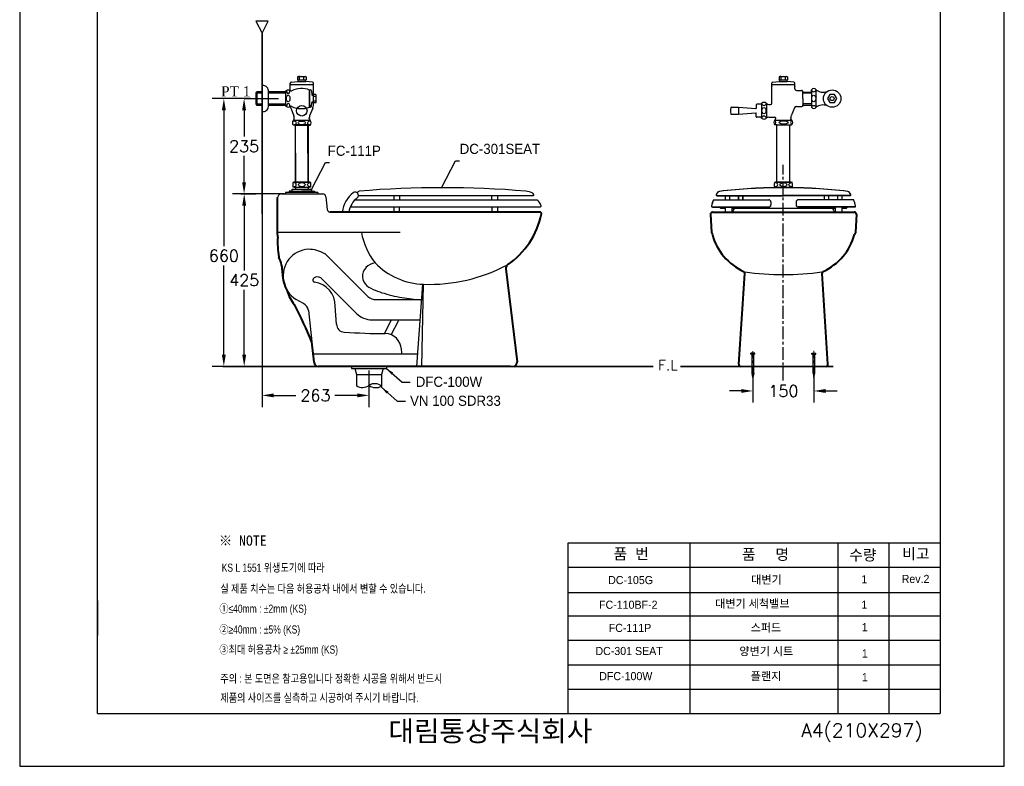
# Model space of a CAD drawing. Extents: x 69273 to 71698, y 58245 to 61676.
# Tile 1 of 4: x 69273 to 71698, y 58245 to 60085. Entities that reach past the tile are written whole.
import ezdxf

# ---------------------------------------------------------------- set-up
doc = ezdxf.new("R2010")
doc.units = 0
doc.header["$MEASUREMENT"] = 0
doc.linetypes.add('CENTER', pattern=[50.8, 31.75, -6.35, 6.35, -6.35])
doc.linetypes.add('HIDDEN', pattern=[9.525, 6.35, -3.175])
doc.layers.get('0').update_dxf_attribs({"linetype": 'CONTINUOUS'})
doc.layers.get('Defpoints').update_dxf_attribs({"linetype": 'CONTINUOUS'})
for name, color, linetype in [('001', 7, 'CONTINUOUS'), ('002', 7, 'CONTINUOUS'), ('2', 2, 'CONTINUOUS'), ('ASHADE', 7, 'CONTINUOUS'), ('D', 2, 'CONTINUOUS'), ('DEFAULT', 7, 'CONTINUOUS'), ('Dim', 4, 'CONTINUOUS'), ('HIDDEN', 3, 'HIDDEN'), ('LINE', 7, 'CONTINUOUS'), ('MAIN', 7, 'CONTINUOUS'), ('YA', 7, 'CONTINUOUS')]:
    doc.layers.add(name, color=color, linetype=linetype)
for name, color, linetype, lineweight in [('AM_6', 2, 'CONTINUOUS', 30), ('CEN', 1, 'CENTER', 5), ('DWG', 7, 'CONTINUOUS', 25), ('OUTLINE', 11, 'CONTINUOUS', 40), ('Y', 202, 'CONTINUOUS', 35)]:
    doc.layers.add(name, color=color, linetype=linetype, lineweight=lineweight)
doc.styles.add('h', font='txt', dxfattribs={"height": 30})
doc.styles.add('MtXpl_', font='txt')
doc.styles.get("Standard").update_dxf_attribs({"font": 'txt.shx', "bigfont": 'ghs.shx'})
doc.styles.add('STYLE2', font='dutch.ttf', dxfattribs={"height": 25})
doc.styles.add('굴림', font='txt', dxfattribs={"height": 3.2})
doc.styles.add('스타일1', font='txt.shx', dxfattribs={"bigfont": 'ghs.shx'})
doc.dimstyles.new('SERIM', dxfattribs={"dimscale": 10, "dimtxt": 3, "dimasz": 2, "dimexe": 1, "dimexo": 1.5, "dimgap": 1, "dimtad": 1, "dimtoh": 1, "dimdec": 0, "dimdsep": 46, "dimtxsty": 'h', "dimcen": -0.3, "dimclrt": 2, "dimadec": 0, "dimazin": 0, "dimtfac": 1, "dimtdec": 0, "dimtmove": 1, "dimatfit": 3, "dimfxl": 0, "dimtolj": 1, "dimtzin": 0, "dimarcsym": 0})
doc.dimstyles.get("Standard").update_dxf_attribs({"dimtxt": 0.18, "dimasz": 0.18, "dimexe": 0.18, "dimexo": 0.0625, "dimgap": 0.09, "dimtad": 0, "dimtih": 1, "dimtoh": 1, "dimdec": 4, "dimzin": 0, "dimdsep": 46, "dimtxsty": 'Standard', "dimcen": 0.09, "dimadec": 0, "dimazin": 0, "dimtfac": 1, "dimtdec": 4, "dimtofl": 0, "dimtmove": 0, "dimatfit": 0, "dimfxl": 0, "dimtolj": 1, "dimtzin": 0, "dimarcsym": 0})

# ---------------------------------------------------------------- blocks, each defined once
blk = doc.blocks.new('*D4')
at = {"layer": 'Defpoints', "color": 0}
for p in [(69851.2, 59890.7), (69825.4, 59655.9), (69935.2, 59655.9)]:
    blk.add_point(p, dxfattribs=at)
at = {"layer": 'Dim', "color": 0, "lineweight": -2}
for p, q in [((69841.2, 59890.7), (69796.6, 59890.7)), ((69825.4, 59861.9), (69825.4, 59797.3)), ((69825.4, 59684.7), (69825.4, 59749.3)), ((69925.2, 59655.9), (69796.6, 59655.9))]:
    blk.add_line(p, q, dxfattribs=at)
at = {"layer": 'Dim', "color": 0}
for points in [[(69820.6, 59861.9), (69830.2, 59861.9), (69825.4, 59890.7)], [(69820.6, 59684.7), (69830.2, 59684.7), (69825.4, 59655.9)]]:
    blk.add_solid(points, dxfattribs=at)
at = {"layer": 'Dim', "color": 0, "insert": (69825.4, 59773.3), "char_height": 28.8, "attachment_point": 5}
blk.add_mtext('\\A1;235', dxfattribs=at)
blk = doc.blocks.new('*D5')
at = {"layer": 'Defpoints', "color": 0}
for p in [(69807.4, 59890.7), (69775.6, 59230.9), (69807.4, 59230.9)]:
    blk.add_point(p, dxfattribs=at)
at = {"layer": 'Dim', "color": 0, "lineweight": -2}
for p, q in [((69797.4, 59890.7), (69746.8, 59890.7)), ((69775.6, 59861.9), (69775.6, 59527.3)), ((69775.6, 59259.7), (69775.6, 59479.3)), ((69797.4, 59230.9), (69746.8, 59230.9))]:
    blk.add_line(p, q, dxfattribs=at)
at = {"layer": 'Dim', "color": 0}
for points in [[(69770.8, 59861.9), (69780.4, 59861.9), (69775.6, 59890.7)], [(69770.8, 59259.7), (69780.4, 59259.7), (69775.6, 59230.9)]]:
    blk.add_solid(points, dxfattribs=at)
at = {"layer": 'Dim', "color": 0, "insert": (69775.6, 59503.3), "char_height": 28.8, "attachment_point": 5}
blk.add_mtext('\\A1;660', dxfattribs=at)
blk = doc.blocks.new('*D6')
at = {"layer": 'Defpoints', "color": 0}
for p in [(71079, 59230.9), (71229, 59230.9), (71229, 59170.2)]:
    blk.add_point(p, dxfattribs=at)
at = {"layer": 'Dim', "color": 0, "lineweight": -2}
for p, q in [((71079, 59220.9), (71079, 59141.4)), ((71229, 59220.9), (71229, 59141.4)), ((71050.2, 59170.2), (71021.4, 59170.2)), ((71257.8, 59170.2), (71286.6, 59170.2))]:
    blk.add_line(p, q, dxfattribs=at)
at = {"layer": 'Dim', "color": 0}
for points in [[(71050.2, 59175), (71050.2, 59165.4), (71079, 59170.2)], [(71257.8, 59175), (71257.8, 59165.4), (71229, 59170.2)]]:
    blk.add_solid(points, dxfattribs=at)
at = {"layer": 'Dim', "color": 0, "insert": (71154, 59170.2), "char_height": 28.8, "attachment_point": 5}
blk.add_mtext('\\A1;150', dxfattribs=at)
blk = doc.blocks.new('*D8')
at = {"layer": 'Defpoints', "color": 0}
for p in [(69807.4, 59655.9), (69807.4, 59230.9), (69825.7, 59230.9)]:
    blk.add_point(p, dxfattribs=at)
at = {"layer": 'Dim', "color": 0, "lineweight": -2}
for p, q in [((69817.4, 59655.9), (69854.5, 59655.9)), ((69825.7, 59627.1), (69825.7, 59467.4)), ((69825.7, 59259.7), (69825.7, 59419.4)), ((69817.4, 59230.9), (69854.5, 59230.9))]:
    blk.add_line(p, q, dxfattribs=at)
at = {"layer": 'Dim', "color": 0}
for points in [[(69820.9, 59627.1), (69830.5, 59627.1), (69825.7, 59655.9)], [(69820.9, 59259.7), (69830.5, 59259.7), (69825.7, 59230.9)]]:
    blk.add_solid(points, dxfattribs=at)
at = {"layer": 'Dim', "color": 0, "insert": (69825.7, 59443.4), "char_height": 28.8, "attachment_point": 5}
blk.add_mtext('\\A1;425', dxfattribs=at)
blk = doc.blocks.new('*D11')
at = {"layer": 'Defpoints', "color": 0}
for p in [(69869.6, 59230.9), (70133, 59230.9), (70133, 59159.3)]:
    blk.add_point(p, dxfattribs=at)
at = {"layer": 'Dim', "color": 0, "lineweight": -2}
for p, q in [((69869.6, 59220.9), (69869.6, 59130.5)), ((70133, 59220.9), (70133, 59130.5)), ((69898.4, 59159.3), (69953.3, 59159.3)), ((70104.2, 59159.3), (70049.3, 59159.3))]:
    blk.add_line(p, q, dxfattribs=at)
at = {"layer": 'Dim', "color": 0}
for points in [[(69898.4, 59164.1), (69898.4, 59154.5), (69869.6, 59159.3)], [(70104.2, 59164.1), (70104.2, 59154.5), (70133, 59159.3)]]:
    blk.add_solid(points, dxfattribs=at)
at = {"layer": 'Dim', "color": 0, "insert": (70001.3, 59159.3), "char_height": 28.8, "attachment_point": 5}
blk.add_mtext('\\A1;263', dxfattribs=at)

msp = doc.modelspace()

# ---------------------------------------------------------------- linework, layer by layer
at = {"lineweight": 30}
for p, q in [((69941.4, 59925.2), (69939.1, 59925.2)), ((69939.1, 59925.2), (69996.1, 59925.2)), ((69951.7, 59825.1), (69951.7, 59827.1)), ((69951.7, 59827.1), (69983.3, 59827.1)), ((69983.3, 59827.1), (69983.3, 59825.1))]:
    msp.add_line(p, q, dxfattribs=at)
at = {"color": 0, "lineweight": 30}
for p, q in [((71186.2, 59910.2), (71199.6, 59910.2)), ((71201.6, 59890.7), (71201.6, 59908.2)), ((71201.6, 59890.7), (71201.6, 59873.2)), ((71186.6, 59871.2), (71199.6, 59871.2))]:
    msp.add_line(p, q, dxfattribs=at)
at = {"color": 0, "linetype": 'ByBlock', "lineweight": 30}
for p, q in [((69983.3, 59827.1), (69983.3, 59685.1)), ((69951.7, 59685.1), (69951.7, 59755.8)), ((69952.4, 59755.8), (69952.4, 59685.1)), ((69982.6, 59755.8), (69982.6, 59685.1)), ((69927.4, 59659.1), (69927.4, 59655.9)), ((70007.4, 59659.1), (70007.4, 59655.9))]:
    msp.add_line(p, q, dxfattribs=at)
at = {"linetype": 'ByBlock', "lineweight": 30}
for p, q in [((69951.7, 59685.1), (69983.3, 59685.1)), ((71137.8, 59685.1), (71169.4, 59685.1))]:
    msp.add_line(p, q, dxfattribs=at)
at = {"lineweight": 30}
msp.add_circle((69967.6, 59860.7), 13, dxfattribs=at)
at = {"color": 0, "lineweight": 30}
for centre, start, end in [((71199.6, 59908.2), 0, 90), ((71199.6, 59873.2), 270, 0)]:
    msp.add_arc(centre, 2, start, end, dxfattribs=at)
at = {"color": 0, "linetype": 'HIDDEN', "lineweight": 30}
msp.add_arc((71187.3, 59860.8), 10.5, 93.7012, 98.3168, dxfattribs=at)
at = {"color": 0, "lineweight": 30}
for p in [(71199.6, 59910.2), (71201.6, 59907), (71201.6, 59874.5), (71201.6, 59873.2), (71201.6, 59873.2)]:
    msp.add_point(p, dxfattribs=at)
at = {"layer": '001', "color": 7}
for p, q in [((69917.8, 59655.9), (70019.1, 59655.9)), ((70027.1, 59648.8), (70030, 59617.5))]:
    msp.add_line(p, q, dxfattribs=at)
for centre, radius, start, end in [((69917.8, 59645.9), 10, 90, 172.875), ((70019.1, 59647.9), 8, 6.3395, 90), ((70037.4, 59618.3), 7.45, 184.7061, 265.9278)]:
    msp.add_arc(centre, radius, start, end, dxfattribs=at)
at = {"layer": '002', "color": 7}
for p, q in [((69884.6, 60081.8), (69854.6, 60081.8)), ((69854.6, 60081.8), (69869.6, 60051.8)), ((69869.6, 60051.8), (69884.6, 60081.8)), ((69869.6, 60051.8), (69869.6, 59195.9)), ((69869.6, 59939.9), (69869.6, 60050.5))]:
    msp.add_line(p, q, dxfattribs=at)
at = {"layer": 'ASHADE', "color": 0, "lineweight": 30}
for p, q in [((71133.7, 59838.6), (71133.7, 59837.8)), ((71173.7, 59838.6), (71173.7, 59837.8))]:
    msp.add_line(p, q, dxfattribs=at)
at = {"layer": 'CEN', "color": 0}
for p, q in [((71079, 59200.5), (71079, 59268.5)), ((71229, 59200.5), (71229, 59269.1))]:
    msp.add_line(p, q, dxfattribs=at)
at = {"layer": 'D', "color": 0, "lineweight": 30}
for p, q in [((69855.6, 59904.7), (69869.6, 59904.7)), ((69885.6, 59904.7), (69928.6, 59904.7)), ((69869.6, 59876.7), (69855.6, 59876.7)), ((69928.6, 59876.7), (69885.5, 59876.7))]:
    msp.add_line(p, q, dxfattribs=at)
at = {"layer": 'D', "color": 0, "linetype": 'ByBlock', "lineweight": 30}
for p, q in [((69952.4, 59755.8), (69952.4, 59825.1)), ((69982.6, 59755.8), (69982.6, 59825.1))]:
    msp.add_line(p, q, dxfattribs=at)
at = {"layer": 'DEFAULT', "color": 7}
for p, q in [((70106.9, 59651.5), (70537.3, 59651.5)), ((70194.1, 59651.5), (70194.1, 59641.3)), ((70208.5, 59651.5), (70208.5, 59641.3)), ((70435, 59651.5), (70435, 59641.3)), ((70449.4, 59651.5), (70449.4, 59641.3)), ((70538.6, 59654.8), (70536.5, 59657.4)), ((70536.5, 59651.5), (70537, 59651.5)), ((70990.1, 59651.5), (71154.2, 59651.5)), ((70990.3, 59651.3), (71154.4, 59651.3)), ((71010.5, 59651.5), (71010.5, 59641.3)), ((71010.7, 59651.3), (71010.7, 59641.1)), ((71021.4, 59651.5), (71021.4, 59641.3)), ((71021.6, 59651.3), (71021.6, 59641.1)), ((71042.7, 59651.5), (71042.7, 59641.3)), ((71043, 59651.3), (71043, 59641.1)), ((71053.6, 59651.5), (71053.6, 59641.3)), ((71053.9, 59651.3), (71053.9, 59641.1)), ((71318.3, 59651.5), (71154.2, 59651.5)), ((71318.5, 59651.3), (71154.4, 59651.3)), ((71254, 59651.5), (71254, 59641.3)), ((71254.2, 59651.3), (71254.2, 59641.1)), ((71264.9, 59651.5), (71264.9, 59641.3)), ((71265.1, 59651.3), (71265.1, 59641.1)), ((71286.9, 59651.5), (71286.9, 59641.3)), ((71287.2, 59651.3), (71287.2, 59641.1)), ((71297.8, 59651.5), (71297.8, 59641.3)), ((71298.1, 59651.3), (71298.1, 59641.1)), ((70087, 59623.8), (70555, 59623.8)), ((70098.6, 59641.3), (70547.1, 59641.3)), ((70194.1, 59623.8), (70194.1, 59610.9)), ((70207.8, 59623.8), (70207.8, 59610.9)), ((70435.8, 59623.8), (70435.8, 59610.9)), ((70449.4, 59623.8), (70449.4, 59610.9)), ((70978.7, 59623.7), (71118, 59623.7)), ((70979, 59623.5), (71118.2, 59623.5)), ((70981.5, 59641.3), (71118, 59641.3)), ((70981.7, 59641.1), (71118.2, 59641.1)), ((70996.8, 59623.7), (70999.2, 59620.8)), ((70997, 59623.5), (70999.4, 59620.7)), ((70999.2, 59620.8), (71010.5, 59620.8)), ((70999.4, 59620.7), (71010.7, 59620.7)), ((71010.5, 59623.7), (71010.5, 59610.8)), ((71026.9, 59623.7), (71026.9, 59610.8)), ((71026.9, 59620.8), (71281.5, 59620.8)), ((71027.1, 59620.7), (71281.7, 59620.7)), ((71028, 59623.7), (71030.1, 59620.8)), ((71028.2, 59623.5), (71030.4, 59620.7)), ((71037.2, 59620.8), (71271.2, 59620.8)), ((71037.4, 59620.7), (71271.4, 59620.7)), ((71123, 59636.3), (71123, 59628.7)), ((71123.2, 59636.1), (71123.2, 59628.5)), ((71185.4, 59636.3), (71185.4, 59628.7)), ((71185.6, 59636.1), (71185.6, 59628.5)), ((71326.9, 59641.3), (71190.4, 59641.3)), ((71329.6, 59623.7), (71190.4, 59623.7)), ((71327.1, 59641.1), (71190.6, 59641.1)), ((71329.9, 59623.5), (71190.6, 59623.5)), ((71278.2, 59620.8), (71280.3, 59623.7)), ((71278.4, 59620.7), (71280.6, 59623.5)), ((71281.5, 59623.7), (71281.5, 59610.8)), ((71297.8, 59623.7), (71297.8, 59610.8)), ((71297.8, 59620.8), (71309, 59620.8)), ((71298.1, 59620.7), (71309.2, 59620.7)), ((71309.2, 59620.8), (71311.5, 59623.7)), ((71309.4, 59620.7), (71311.8, 59623.5)), ((70047.7, 59610.9), (70118.9, 59610.9)), ((70983.9, 59610.8), (71324.4, 59610.8)), ((71029.2, 59612.8), (71029.2, 59610.8)), ((71279.2, 59612.8), (71279.2, 59610.8))]:
    msp.add_line(p, q, dxfattribs=at)
for centre, radius, start, end in [((70314.2, 57206.7), 2464.4, 85.2208, 94.7792), ((71147, 58412), 1259.1, 89.674, 96.885), ((71147.2, 58411.9), 1259.1, 89.674, 96.885), ((71161.3, 58412), 1259.1, 83.115, 90.326), ((71161.6, 58411.9), 1259.1, 83.115, 90.326), ((70140.4, 59601.1), 73.8, 128.2835, 172.3899), ((70140.4, 59601.1), 58, 128.2835, 170.2995), ((70099, 59652.3), 7.94, 313.9053, 122.6617), ((70078.4, 59712.5), 58.6, 294.664, 301.4033), ((70516.4, 59621.4), 41.3, 60.8845, 85.6022), ((70537.1, 59653.5), 2, 268.7973, 39.2367), ((70990.1, 59653.5), 2, 147.4173, 270), ((70990.3, 59653.3), 2, 147.4173, 270), ((71060.6, 59608.4), 85.7, 143.2068, 147.4173), ((71060.8, 59608.2), 85.7, 143.2068, 147.4173), ((70996.8, 59656.1), 6, 96.885, 143.2069), ((70997, 59656), 6, 96.885, 143.2069), ((71311.6, 59656.1), 6, 36.7932, 83.115), ((71311.8, 59656), 6, 36.7932, 83.115), ((71247.8, 59608.4), 85.7, 32.5827, 36.7931), ((71248, 59608.2), 85.7, 32.5827, 36.7931), ((71318.3, 59653.5), 2, 270, 32.5827), ((71318.5, 59653.3), 2, 270, 32.5827), ((70526.9, 59617.3), 31.4, 16.6851, 49.8505), ((70555, 59625.8), 2, 270, 16.6851), ((70978.7, 59625.7), 2, 168.0631, 270), ((71060.6, 59608.4), 85.7, 157.4398, 168.0631), ((71060.8, 59608.2), 85.7, 157.4398, 168.0631), ((70979, 59625.5), 2, 168.0631, 270), ((71037.2, 59612.8), 8, 90, 180), ((71118, 59636.3), 5, 0, 90), ((71118, 59628.7), 5, 270, 0), ((71118.2, 59636.1), 5, 0, 90), ((71118.2, 59628.5), 5, 270, 0), ((71190.4, 59636.3), 5, 90, 180), ((71190.4, 59628.7), 5, 180, 270), ((71190.6, 59636.1), 5, 90, 180), ((71190.6, 59628.5), 5, 180, 270), ((71271.2, 59612.8), 8, 0, 90), ((71247.8, 59608.4), 85.7, 11.9369, 22.5602), ((71248, 59608.2), 85.7, 11.9369, 22.5602), ((71329.6, 59625.7), 2, 270, 11.9369), ((71329.9, 59625.5), 2, 270, 11.9369)]:
    msp.add_arc(centre, radius, start, end, dxfattribs=at)
at = {"layer": 'Dim', "color": 0}
for p, q in [((71125.2, 59925.2), (71182.2, 59925.2)), ((69825.4, 59890.7), (69910.2, 59890.7)), ((70623.5, 58795.8), (71540, 58795.8)), ((70923.8, 58795.8), (70923.8, 58375.8)), ((71287.9, 58795.8), (71287.9, 58375.8)), ((71414, 58795.8), (71414, 58375.8)), ((70623.5, 58735.8), (71540, 58735.8)), ((70623.5, 58674), (71540, 58674)), ((70623.5, 58615.8), (71540, 58615.8)), ((70623.5, 58555.8), (71540, 58555.8)), ((70623.5, 58495.8), (71540, 58495.8))]:
    msp.add_line(p, q, dxfattribs=at)
at = {"layer": 'Dim', "color": 0, "linetype": 'CENTER'}
msp.add_line((71153.7, 59195.9), (71153.7, 59727.5), dxfattribs=at)
at = {"layer": 'Dim', "color": 0}
msp.add_arc((70557.9, 59608.1), 0.193, 3.0352, 20.2961, dxfattribs=at)
at = {"layer": 'DWG', "color": 0, "lineweight": 30}
for p, q in [((69978, 59943.9), (69957.2, 59943.9)), ((69957.2, 59943.9), (69957.2, 59936.8)), ((69957.2, 59936.8), (69978, 59936.8)), ((69958.7, 59935.4), (69957.2, 59936.8)), ((69962.6, 59944.7), (69959.4, 59944.7)), ((69962.2, 59936.8), (69962.2, 59943.9)), ((69962.6, 59944.7), (69972.6, 59944.7)), ((69972.6, 59944.7), (69975.8, 59944.7)), ((69972.9, 59936.8), (69972.9, 59943.9)), ((69976.5, 59935.4), (69978, 59936.8)), ((69978, 59943.9), (69978, 59936.8)), ((71164.1, 59943.9), (71143.3, 59943.9)), ((71143.3, 59943.9), (71143.3, 59936.8)), ((71143.3, 59936.8), (71164.1, 59936.8)), ((71144.7, 59935.4), (71143.3, 59936.8)), ((71148.7, 59944.7), (71145.5, 59944.7)), ((71148.3, 59936.8), (71148.3, 59943.9)), ((71148.7, 59944.7), (71158.7, 59944.7)), ((71158.7, 59944.7), (71161.9, 59944.7)), ((71159, 59936.8), (71159, 59943.9)), ((71162.6, 59935.4), (71164.1, 59936.8)), ((71164.1, 59943.9), (71164.1, 59936.8)), ((69939.1, 59921.7), (69939.1, 59928.9)), ((69939.1, 59910.7), (69939.1, 59921.7)), ((69941.4, 59931.4), (69957.7, 59932.8)), ((69957.7, 59932.8), (69977.5, 59932.8)), ((69993.8, 59931.4), (69977.5, 59932.8)), ((69986.6, 59909.5), (69986.6, 59911.7)), ((69987.1, 59907), (69987.1, 59912.2)), ((69987.1, 59912.2), (69988.4, 59912.2)), ((69996.1, 59921.7), (69996.1, 59928.9)), ((69996.1, 59901.1), (69996.1, 59921.7)), ((71125.2, 59921.6), (71125.2, 59928.9)), ((71125.2, 59879.1), (71125.2, 59921.6)), ((71125.2, 59921.6), (71125.2, 59920.3)), ((71127.4, 59931.4), (71143.8, 59932.8)), ((71143.8, 59932.8), (71163.5, 59932.8)), ((71179.9, 59931.4), (71163.5, 59932.8)), ((71182.2, 59921.6), (71182.2, 59928.9)), ((71182.2, 59921.6), (71182.2, 59920.3)), ((71182.2, 59915.1), (71182.2, 59921.6)), ((71222.8, 59908), (71222.8, 59912.3)), ((71234.5, 59911.8), (71234.5, 59912.3)), ((71234.5, 59870.7), (71234.5, 59911.8)), ((69855.6, 59905.8), (69856.7, 59907)), ((69855.6, 59905.8), (69856.7, 59907)), ((69855.6, 59904.7), (69855.6, 59905.8)), ((69855.6, 59905.8), (69855.6, 59904.7)), ((69855.6, 59904.7), (69855.6, 59905.8)), ((69855.6, 59905.8), (69855.6, 59904.7)), ((69855.6, 59876.7), (69855.6, 59904.7)), ((69855.6, 59890.7), (69855.6, 59875.6)), ((69855.6, 59890.7), (69855.6, 59875.6)), ((69855.6, 59890.7), (69855.6, 59875.6)), ((69856.7, 59907), (69856.7, 59905.8)), ((69869.6, 59907), (69856.7, 59907)), ((69856.7, 59907), (69856.7, 59905.8)), ((69856.7, 59905.8), (69856.7, 59874.5)), ((69885.5, 59873.6), (69885.6, 59908.1)), ((69928.6, 59907), (69885.6, 59907)), ((69928.6, 59905.9), (69928.6, 59909.7)), ((69928.6, 59871.7), (69928.6, 59905.8)), ((69986.6, 59872), (69986.6, 59909.5)), ((69986.6, 59907), (69987.1, 59907)), ((69987.1, 59874.5), (69987.1, 59907)), ((69991.4, 59909.5), (69992.3, 59900.4)), ((69995.3, 59901.1), (69994.8, 59899.9)), ((69995.3, 59901.1), (69995.3, 59880.3)), ((70002.3, 59901.1), (69995.3, 59901.1)), ((69995.3, 59896.6), (70002.3, 59896.6)), ((71201.6, 59906.8), (71222.8, 59906.8)), ((71222.8, 59903.8), (71201.6, 59903.8)), ((71222.8, 59908), (71222.8, 59906.8)), ((71222.8, 59906.8), (71222.8, 59874.8)), ((71234.5, 59894.8), (71234.5, 59894.4)), ((69855.6, 59875.6), (69856.7, 59874.5)), ((69856.7, 59874.5), (69869.6, 59874.5)), ((69885.5, 59874.5), (69928.6, 59874.5)), ((69940.5, 59867.1), (69948.2, 59847.9)), ((69986.6, 59874.5), (69987.1, 59874.5)), ((69986.6, 59869.7), (69986.6, 59872)), ((69994.7, 59867.1), (69986.9, 59847.9)), ((69987.1, 59874.5), (69987.1, 59869.2)), ((69987.1, 59869.2), (69988.4, 59869.2)), ((69991.4, 59871.9), (69992.3, 59881)), ((69995.3, 59880.3), (69994.8, 59881.5)), ((69995.3, 59884.8), (70002.3, 59884.8)), ((70002.3, 59880.3), (69995.3, 59880.3)), ((69996.1, 59874.6), (69996.1, 59880.3)), ((71026.1, 59869.2), (71043.5, 59869.2)), ((71043.5, 59869.2), (71085.7, 59866.2)), ((71043.5, 59869.2), (71043.5, 59852.2)), ((71085.7, 59866.2), (71087.2, 59866.4)), ((71087.2, 59875.6), (71087.2, 59871.4)), ((71087.2, 59871.4), (71087.2, 59866.4)), ((71099.2, 59876.6), (71088.2, 59876.6)), ((71100.2, 59879.1), (71100.2, 59877.6)), ((71100.2, 59877.6), (71100.2, 59844.3)), ((71112.2, 59879.1), (71112.2, 59878.1)), ((71112.2, 59878.1), (71112.2, 59843.1)), ((71117.9, 59876.1), (71122.2, 59876.1)), ((71181.1, 59868), (71173, 59847.8)), ((71222.8, 59877.8), (71201.6, 59877.8)), ((71201.6, 59874.8), (71222.8, 59874.8)), ((71222.8, 59873.5), (71222.8, 59874.8)), ((71222.8, 59873.5), (71222.8, 59869.3)), ((71234.5, 59869.3), (71234.5, 59870.7)), ((69869.6, 59827), (69869.6, 59843.2)), ((69947, 59837.1), (69948.4, 59837.1)), ((69947.6, 59838.7), (69948.7, 59840.6)), ((69947.6, 59838.7), (69947.6, 59837.1)), ((69948.4, 59837.1), (69986.7, 59837.1)), ((69949.1, 59842.1), (69949.1, 59843.4)), ((69986.1, 59842.1), (69986.1, 59843.4)), ((69986.1, 59841.8), (69986.1, 59842.2)), ((69987.6, 59838.7), (69986.4, 59840.8)), ((69988.1, 59837.1), (69986.7, 59837.1)), ((69987.6, 59837.1), (69987.6, 59838.7)), ((71026.1, 59852.2), (71043.5, 59852.2)), ((71043.5, 59852.2), (71085.7, 59855.2)), ((71085.7, 59855.2), (71087.2, 59854.8)), ((71087.2, 59849.9), (71087.2, 59854.8)), ((71087.2, 59845.6), (71087.2, 59849.9)), ((71099.2, 59844.6), (71088.2, 59844.6)), ((71100.2, 59842.2), (71100.2, 59843.6)), ((71112.2, 59842.2), (71112.2, 59843.1)), ((71117.9, 59845.1), (71132.2, 59845.1)), ((71133.5, 59837.8), (71133.1, 59837.8)), ((71133.1, 59837.8), (71173.6, 59837.8)), ((71133.7, 59837.6), (71133.5, 59837.8)), ((71133.5, 59837.8), (71133.7, 59837.8)), ((71133.7, 59838.6), (71134.9, 59840.8)), ((71135.2, 59841.8), (71135.2, 59842.1)), ((71172.2, 59842), (71172.2, 59843.3)), ((71173.7, 59838.6), (71172.6, 59840.5)), ((71173.7, 59837.6), (71173.8, 59837.8)), ((71173.8, 59837.8), (71173.7, 59837.8)), ((71173.8, 59837.8), (71174.2, 59837.8)), ((69951.7, 59825.1), (69947, 59825.1)), ((69951.7, 59825.1), (69983.3, 59825.1)), ((69983.3, 59825.1), (69988.1, 59825.1)), ((71137.8, 59825.8), (71133.1, 59825.8)), ((71137.8, 59825.8), (71169.5, 59825.8)), ((71137.8, 59685.1), (71137.8, 59825.8)), ((71169.5, 59825.8), (71174.2, 59825.8)), ((71169.5, 59685.1), (71169.5, 59825.8)), ((71137.8, 59758.6), (71137.8, 59765.5))]:
    msp.add_line(p, q, dxfattribs=at)
at = {"layer": 'DWG', "color": 0, "linetype": 'ByBlock', "lineweight": 30}
for p, q in [((69951.7, 59755.8), (69951.7, 59825.1)), ((69983.3, 59755.8), (69983.3, 59825.1))]:
    msp.add_line(p, q, dxfattribs=at)
at = {"layer": 'DWG', "color": 0, "lineweight": 30}
for centre, radius, start, end in [((69959.7, 59940.4), 4.3, 54.1266, 125.8734), ((69957.6, 59934.3), 1.5, 275, 45), ((69967.6, 59926.5), 18.2, 72.9261, 107.0739), ((69975.5, 59940.4), 4.29, 54.071, 125.929), ((69977.6, 59934.3), 1.5, 135, 265), ((71145.8, 59940.4), 4.3, 54.1266, 125.8734), ((71143.7, 59934.3), 1.5, 275, 45), ((71143.7, 59934.3), 1.5, 275, 45), ((71153.7, 59926.5), 18.2, 72.9261, 107.0739), ((71161.5, 59940.4), 4.29, 54.071, 125.929), ((71163.7, 59934.3), 1.5, 135, 265), ((71163.7, 59934.3), 1.5, 135, 265), ((69868.1, 59893.2), 30, 70.9929, 87.134), ((69874.2, 59912.3), 10, 37.1965, 68.8073), ((69865.6, 59907.2), 20, 2.5641, 33.7923), ((69934.6, 59901.7), 10, 58.5853, 127.05), ((69941.6, 59928.9), 2.5, 95, 180), ((69941.4, 59912.8), 3, 238.5853, 295.7555), ((69966.5, 59860.9), 54.7, 68.3899, 115.7555), ((69988.4, 59909.2), 3, 5.8234, 90), ((69993.6, 59928.9), 2.5, 0, 85), ((71127.7, 59928.9), 2.5, 95, 180), ((71179.7, 59928.9), 2.5, 0, 85), ((71187.2, 59915.1), 5, 180, 259.2169), ((71228.7, 59907.8), 7.35, 36.919, 143.081), ((71228.7, 59913.7), 6.04, 193.4552, 346.5448), ((69993.6, 59900.5), 1.3, 185.8232, 334.4413), ((69933.1, 59890.7), 70, 4.4244, 8.5378), ((69992.7, 59899), 9.91, 346.1494, 359.9521), ((69980.4, 59890.7), 22.7, 344.9804, 15.0196), ((69933.1, 59890.7), 70, 0, 4.4244), ((69933.1, 59890.7), 70, 355.5756, 0), ((69874.2, 59869.1), 10, 291.1927, 322.8035), ((69866, 59874), 19.5, 326.0054, 358.8512), ((69934.6, 59879.7), 10, 232.95, 301.4147), ((69959.1, 59874.6), 20, 190.4819, 201.8014), ((69941.4, 59868.6), 3, 64.2445, 121.4147), ((69966.5, 59920.5), 54.7, 244.2445, 291.6101), ((69988.4, 59872.2), 3, 270, 354.1766), ((69993.6, 59880.9), 1.3, 25.5587, 174.1768), ((69976.1, 59874.6), 20, 338.1986, 0), ((69933.1, 59890.7), 70, 351.4622, 355.5756), ((69990.3, 59882.1), 12.3, 1.6397, 12.5795), ((71026.1, 59867.2), 2, 90, 169.1799), ((71088.2, 59875.6), 1, 90, 180), ((71099.2, 59877.6), 1, 270, 0), ((71106.2, 59872.4), 9, 48.1897, 131.8103), ((71106.2, 59880), 6.06, 188.3241, 351.6759), ((71118.2, 59886.2), 10.1, 233.2924, 268.4603), ((71122.2, 59879.1), 3, 270, 0), ((71185.8, 59866.1), 5, 90, 158.1986), ((71228.7, 59866.8), 6.38, 22.9489, 157.0511), ((71228.7, 59873.5), 7.27, 216.0911, 323.9089), ((69868.1, 59888.2), 30, 272.866, 289.0071), ((69952.3, 59831.1), 8, 131.4096, 228.5904), ((69937.1, 59843.4), 12, 0, 21.8014), ((69946.1, 59842.1), 3, 330, 0), ((69998.1, 59843.4), 12, 158.1986, 180), ((69988.1, 59841.8), 2, 180, 210), ((69982.8, 59831.1), 8, 311.4096, 48.5904), ((71026.1, 59854.2), 2, 190.8201, 270), ((71088.2, 59845.6), 1, 180, 270), ((71099.2, 59843.6), 1, 0, 90), ((71106.2, 59841.3), 6.06, 8.1658, 171.8342), ((71106.2, 59848.9), 9, 228.1897, 311.8103), ((71119.5, 59831.4), 13.8, 96.3527, 121.8946), ((71138.4, 59831.8), 8, 131.4096, 228.5904), ((71132.2, 59842.1), 3, 0, 90), ((71133.2, 59841.8), 2, 330, 0), ((71184.2, 59843.3), 12, 158.1986, 180), ((71175.2, 59842), 3, 180, 210), ((71168.9, 59831.8), 8, 311.4096, 48.5904), ((71130.8, 59831.7), 4.91, 285.7001, 75.2564), ((71176.7, 59831.7), 4.91, 104.7436, 254.2999)]:
    msp.add_arc(centre, radius, start, end, dxfattribs=at)
at = {"layer": 'DWG', "lineweight": 30}
msp.add_arc((71060.1, 59860.7), 36.6, 169.1799, 190.8201, dxfattribs=at)
at = {"layer": 'DWG', "color": 0, "lineweight": 30}
for centre, major_axis, ratio, start_param, end_param in [((69934.1, 59910.9), (0, -8.02), 0.523213, 4.750474, 7.873767), ((69934.1, 59870.7), (0, -8.02), 0.523213, 1.527604, 4.697404), ((69945.1, 59830.8), (-9.09, 0), 0.507494, 1.666917, 4.668717), ((69990.5, 59830.8), (-9.09, 0), 0.507494, 4.810754, 7.704268)]:
    msp.add_ellipse(centre, major_axis=major_axis, ratio=ratio, start_param=start_param, end_param=end_param, dxfattribs=at)
for centre, major_axis, ratio in [((69934.1, 59890.7), (0, -8.02), 0.523213), ((71228.7, 59890.9), (0, 8.12), 0.615385), ((71106.1, 59861.1), (0, 7.62), 0.655738), ((69967.5, 59830.8), (-9.09, 0), 0.507494), ((71154.4, 59831.9), (-11.2, 0), 0.377778)]:
    msp.add_ellipse(centre, major_axis=major_axis, ratio=ratio, dxfattribs=at)
at = {"layer": 'HIDDEN', "color": 0, "lineweight": 30}
for p, q in [((69869.6, 59907), (69869.6, 59907)), ((69924.1, 59907), (69925.8, 59907)), ((69924.1, 59874.5), (69926, 59874.5))]:
    msp.add_line(p, q, dxfattribs=at)
at = {"layer": 'LINE', "color": 0}
for p, q in [((70130.5, 59402.9), (70024, 59508.6)), ((70102.1, 59361.4), (70015.6, 59447.9)), ((70265.3, 59433.3), (70250.1, 59230.9)), ((70263.2, 59230.9), (70267.6, 59433.2)), ((69971.6, 59385.9), (69953.9, 59395.9)), ((70053.2, 59335), (70049.8, 59379.2)), ((70150.6, 59395.2), (70266.8, 59395.2)), ((69984.3, 59368.8), (69992.5, 59290.9)), ((70141, 59345.2), (70258.7, 59345.2)), ((70171.2, 59311.5), (70188.7, 59345.2)), ((70187.7, 59308.5), (70206.6, 59345)), ((70252.4, 59260.9), (69998.2, 59260.9))]:
    msp.add_line(p, q, dxfattribs=at)
for centre, radius, start, end in [((70278.1, 59589), 165.9, 189.7677, 218.4535), ((69988.2, 59452.8), 67, 93.8944, 141.1251), ((69980.4, 59428.6), 91, 61.3737, 87.9373), ((69988.4, 59453.2), 66.9, 141.4775, 238.9546), ((70147.9, 59452.7), 30.8, 135.8595, 229.5953), ((70151.4, 59452.4), 33.6, 95.5409, 139.7569), ((70272.4, 59605.6), 172.5, 223.963, 268.4085), ((70282, 59840.2), 407.3, 267.9708, 298.1736), ((70005, 59439.6), 11.8, 72.453, 144.8418), ((70008.6, 59440.9), 10, 44.9585, 90), ((71154, 60165.8), 708.8, 262.2975, 277.7025), ((69999.4, 59443.5), 5, 144.8418, 259.8946), ((69990.7, 59380.1), 59.1, 359.2078, 82.3852), ((70202.3, 59544.8), 137.5, 237.2374, 256.7276), ((70150.6, 59425.2), 30, 228.1794, 270), ((70257.5, 59679.4), 282.1, 252.0892, 262.4716), ((69957.2, 59362), 27.9, 14.0815, 58.8724), ((70269.3, 59661.4), 266.2, 259.448, 269.4518), ((70141, 59400.2), 55, 224.9585, 270), ((70073.2, 59335), 20, 180, 267.3163), ((70177.3, 60956.7), 1645, 266.3397, 269.8618), ((70172, 59270.8), 40.9, 3.2669, 88.1358), ((70174.8, 59262.8), 39.4, 358.7019, 15.2096)]:
    msp.add_arc(centre, radius, start, end, dxfattribs=at)
at = {"layer": 'MAIN', "color": 7}
for p, q in [((70090, 59230.8), (70090, 59225.8)), ((70176, 59230.8), (70176, 59225.8)), ((70090, 59225.8), (70176, 59225.8)), ((70098, 59225.8), (70102, 59210.8)), ((70102, 59210.8), (70164, 59210.8)), ((70102, 59210.8), (70102, 59183.3)), ((70168, 59225.8), (70164, 59210.8)), ((70164, 59210.8), (70164, 59181.5))]:
    msp.add_line(p, q, dxfattribs=at)
for centre, radius, start, end in [((70117.2, 59206.9), 28.1, 237.1476, 305.6288), ((70150.3, 59210.6), 32.1, 237.1903, 295.1018), ((70147.2, 59163.8), 24.4, 46.5379, 123.8822)]:
    msp.add_arc(centre, radius, start, end, dxfattribs=at)
at = {"layer": 'OUTLINE', "color": 0}
for p, q in [((70553.6, 59610.9), (70036.9, 59610.9)), ((70974.3, 59605.6), (70976.6, 59560.8)), ((70979.3, 59610.9), (71328.7, 59610.9)), ((71333.7, 59605.6), (71331.4, 59560.8)), ((70976.6, 59560.8), (70979, 59555.9)), ((71331.4, 59560.8), (71329, 59555.9)), ((70469.9, 59471), (70497.9, 59241.8)), ((71044.3, 59236.2), (71058.8, 59460)), ((71263.6, 59236.2), (71249.2, 59460)), ((69998.1, 59240.9), (69992.5, 59290.9)), ((70482, 59230.9), (70008.1, 59230.9))]:
    msp.add_line(p, q, dxfattribs=at)
for centre, radius, start, end in [((38984.1, 59500.5), 30924.1, 0.09051, 0.27155), ((70363.5, 59646), 198.6, 303.9304, 348.5006), ((70553.8, 59606.1), 4.81, 39.0894, 91.8882), ((70555, 59606.8), 3.43, 23.506, 41.7416), ((70553.4, 59607.4), 4.81, 347.2195, 8.3335), ((70979.3, 59605.9), 5, 90, 183.4569), ((71328.7, 59605.9), 5, 356.5431, 90), ((70148.2, 59537.1), 240.3, 177.0782, 188.7718), ((71114.2, 59592.1), 140, 195.0086, 245.3964), ((71193.8, 59592.1), 140, 294.6036, 344.9914), ((69832.3, 59461), 87.8, 359.4209, 26.7727), ((70483.2, 59471.6), 13.3, 137.3543, 182.6801), ((70020.8, 59463.3), 100.8, 181.8225, 207.4301), ((71053.8, 59460.3), 5, 356.3095, 64.5646), ((71254.2, 59460.3), 5, 115.4354, 183.6905), ((70033.8, 59449.3), 107.5, 197.5811, 218.0854), ((69195.5, 58973), 858, 21.7432, 28.5439), ((70008.1, 59240.9), 10, 180, 270), ((70488, 59240.8), 10, 278.7825, 6.2034), ((71049.3, 59235.9), 5, 176.3095, 270), ((71258.6, 59235.9), 5, 270, 3.6905)]:
    msp.add_arc(centre, radius, start, end, dxfattribs=at)
at = {"layer": 'Y', "color": 0}
for p, q in [((69869.6, 59974.2), (69869.6, 59606.8)), ((69772.9, 59230.9), (70832.8, 59230.9)), ((70900.2, 59230.9), (71276.4, 59230.9))]:
    msp.add_line(p, q, dxfattribs=at)
at = {"layer": 'Y', "color": 0, "linetype": 'ByBlock', "lineweight": 30}
for p, q in [((69945.4, 59678.4), (69945.4, 59678.4)), ((69984.7, 59685.1), (69950.9, 59685.1)), ((69984.7, 59671.7), (69951, 59671.7)), ((69984.2, 59685.1), (69951.4, 59685.1)), ((69951.8, 59671.7), (69951.8, 59666.4)), ((69983.8, 59666.4), (69983.8, 59671.7)), ((71131.5, 59678.4), (71131.5, 59678.4)), ((71170.7, 59685.1), (71137, 59685.1)), ((71170.7, 59671.7), (71137, 59671.7)), ((71170.3, 59685.1), (71137.4, 59685.1)), ((70007.4, 59659.1), (69927.4, 59659.1)), ((69943.3, 59662.5), (69936.1, 59662.5)), ((69936.1, 59662.5), (69936.1, 59659.1)), ((69991.4, 59666.4), (69943.3, 59666.4)), ((69943.3, 59666.4), (69943.3, 59662.5)), ((69943.3, 59662.5), (69967.4, 59662.5)), ((69955.4, 59662.5), (69955.4, 59659.1)), ((69991.4, 59662.5), (69967.4, 59662.5)), ((69991.4, 59666.4), (69991.4, 59662.5)), ((69991.4, 59662.5), (69998.6, 59662.5)), ((69998.6, 59662.5), (69998.6, 59659.1))]:
    msp.add_line(p, q, dxfattribs=at)
msp.add_circle((71274, 59890.7), 21.5, dxfattribs=at)
for centre, radius, start, end in [((69999.6, 59678.4), 54.2, 174.5336, 185.4654), ((69946.5, 59682.6), 0.953, 89.0877, 175.4414), ((69946.5, 59674.2), 0.953, 184.5567, 270.9105), ((69951.4, 59673.6), 11.5, 92.1641, 119.8999), ((69951.4, 59683.2), 11.5, 240.1001, 272.1409), ((69984.2, 59683.2), 11.5, 267.8591, 299.8999), ((69984.2, 59673.6), 11.5, 60.1001, 87.8359), ((69989.1, 59682.6), 0.953, 4.5586, 90.9123), ((69989.1, 59674.2), 0.953, 269.0895, 355.4433), ((69936.1, 59678.4), 54.1, 354.5333, 5.4667), ((71185.6, 59678.4), 54.2, 174.5336, 185.4654), ((71132.6, 59682.6), 0.953, 89.0877, 175.4414), ((71132.6, 59674.2), 0.953, 184.5567, 270.9105), ((71137.4, 59673.6), 11.5, 92.1641, 119.8999), ((71137.4, 59683.2), 11.5, 240.1001, 272.1409), ((71170.3, 59683.2), 11.5, 267.8591, 299.8999), ((71170.3, 59673.6), 11.5, 60.1001, 87.8359), ((71175.1, 59682.6), 0.953, 4.5586, 90.9123), ((71175.1, 59674.2), 0.953, 269.0895, 355.4433), ((71122.1, 59678.4), 54.1, 354.5333, 5.4667)]:
    msp.add_arc(centre, radius, start, end, dxfattribs=at)
for centre, ratio, start_param, end_param in [((69945.9, 59678.4), 0.632635, 4.741671, 4.741672), ((69945.9, 59678.4), 0.632626, 1.650273, 4.632654), ((71131.9, 59678.4), 0.632635, 4.741671, 4.741672), ((71131.9, 59678.4), 0.632626, 1.650273, 4.632654)]:
    msp.add_ellipse(centre, major_axis=(-8.16, 0), ratio=ratio, start_param=start_param, end_param=end_param, dxfattribs=at)
for centre in [(69967.8, 59678.4), (71153.9, 59678.4)]:
    msp.add_ellipse(centre, major_axis=(-8.16, 0), ratio=0.632635, dxfattribs=at)
at = {"layer": 'Y', "color": 0, "linetype": 'ByBlock', "lineweight": 30, "extrusion": (0, 0, -1)}
for centre in [(69989.7, 59678.4), (71175.8, 59678.4)]:
    msp.add_ellipse(centre, major_axis=(8.16, 0), ratio=0.632626, start_param=1.650273, end_param=4.632654, dxfattribs=at)
at = {"layer": 'YA', "color": 7}
for p, q in [((71540, 61555.8), (71540, 58375.8)), ((69464, 58375.8), (69464, 60485.6)), ((70623.5, 58375.8), (70623.5, 58795.8)), ((69464, 58654.3), (69464, 58567.8)), ((70623.5, 58435.8), (71540, 58435.8)), ((69464, 58375.8), (71540, 58375.8))]:
    msp.add_line(p, q, dxfattribs=at)
at = {"layer": 'YA', "color": 0}
for p, q in [((71117.8, 59610.8), (71154, 59610.8)), ((71190.2, 59610.8), (71154, 59610.8)), ((70210, 59560.9), (69908.1, 59560.9)), ((71074, 59260.5), (71074, 59263.5)), ((71084, 59263.5), (71074, 59263.5)), ((71084, 59260.5), (71074, 59260.5)), ((71077, 59230.9), (71077, 59260.5)), ((71081, 59230.9), (71081, 59260.5)), ((71084, 59260.5), (71084, 59263.5)), ((71224, 59260.5), (71224, 59263.5)), ((71224, 59263.5), (71234, 59263.5)), ((71224, 59260.5), (71234, 59260.5)), ((71227, 59230.9), (71227, 59260.5)), ((71231, 59230.9), (71231, 59260.5)), ((71234, 59260.5), (71234, 59263.5)), ((71077, 59214.3), (71077, 59243.9)), ((71081, 59214.3), (71081, 59243.9)), ((71227, 59214.3), (71227, 59243.9)), ((71231, 59214.3), (71231, 59243.9)), ((71079, 59203.5), (71077, 59214.3)), ((71081, 59214.3), (71079, 59203.5)), ((71227, 59214.3), (71229, 59203.5)), ((71229, 59203.5), (71231, 59214.3))]:
    msp.add_line(p, q, dxfattribs=at)
for points in [[(69272.7, 58245.3), (71698.2, 58245.3), (71698.2, 61675.7), (69272.7, 61675.7)], [(71268.2, 59900.7), (71262.4, 59890.7), (71268.2, 59880.7), (71279.8, 59880.7), (71285.5, 59890.7), (71279.8, 59900.7)]]:
    msp.add_lwpolyline(points, close=True, dxfattribs=at)
msp.add_circle((71274, 59890.7), 5, dxfattribs=at)
for centre, radius, start, end in [((71251.7, 59934.5), 28.1, 232.3668, 290.0296), ((71251.7, 59846.3), 28.6, 70.3051, 126.8401)]:
    msp.add_arc(centre, radius, start, end, dxfattribs=at)

# ---------------------------------------------------------------- texts
at = {"color": 3, "style": '굴림', "width": 0.8}
for s, p in [('KS L 1551 위생도기에 따라', (69770.3, 58724.8)), ('실 제품 치수는 다음 허용공차 내에서 변할 수 있습니다.', (69766.9, 58673.1)), ('①≤40mm : ±2mm (KS)', (69764.6, 58623.8)), ('②≥40mm : ±5%%% (KS)', (69764.6, 58572.5)), ('③최대 허용공차 ≥ ±25mm (KS)', (69764.6, 58523))]:
    msp.add_text(s, height=20, dxfattribs=at).set_placement(p)
at = {"color": 1, "style": '굴림', "width": 0.8}
for s, p in [('주의 : 본 도면은 참고용입니다 정확한 시공을 위해서 반드시', (69766.9, 58451.5)), ('제품의 사이즈를 실측하고 시공하여 주시기 바랍니다.', (69766.9, 58404.1))]:
    msp.add_text(s, height=20, dxfattribs=at).set_placement(p)
at = {"layer": '2', "style": 'MtXpl_'}
msp.add_text('※ NOTE', height=25, dxfattribs=at).set_placement((69763.5, 58789.1))
at = {"layer": 'AM_6', "color": 0, "char_height": 25}
for s, insert, attachment_point, style in [('PT 1', (69841.1, 59908.6), 6, 'STYLE2'), ('{\\fGulim|b0|i0|c129|p50;FC-111P}', (70031.5, 59761.9), 4, 'h'), ('{\\fGulim|b0|i0|c129|p50;DC-301SEAT}', (70356.6, 59766.6), 4, 'h')]:
    msp.add_mtext(s, dxfattribs=dict(at, insert=insert, attachment_point=attachment_point, style=style))
at = {"layer": 'AM_6', "color": 0, "char_height": 25, "attachment_point": 4}
for s, insert in [('{\\fGulim|b0|i0|c129|p50;DFC-100W}', (70248.3, 59192.7)), ('{\\fGulim|b0|i0|c129|p50;VN 100 SDR33}', (70234.3, 59145.9))]:
    msp.add_mtext(s, dxfattribs=dict(at, insert=insert))
at = {"layer": 'Dim', "color": 0, "attachment_point": 1, "style": '스타일1'}
for s, insert, char_height, width in [('F.L', (70845.5, 59246.3), 25, 52.5), ('{\\fGulim|b0|i0|c129|p50;DC-105G}', (70722.3, 58714.3), 20, 132.31), ('{\\fGulim|b0|i0|c129|p50; 대변기}', (71067.5, 58715.3), 20, 530.718), ('{\\fGulim|b0|i0|c129|p50;FC-110BF-2}', (70699.9, 58653.5), 20, 132.31), ('{\\fGulim|b0|i0|c129|p50;              대변기 세척밸브}', (70884.3, 58656.2), 20, 530.718), ('{\\fGulim|b0|i0|c129|p50;FC-111P}', (70723.7, 58596.4), 20, 132.31), ('{\\fGulim|b0|i0|c129|p50; 스퍼드}', (71066, 58597), 20, 530.718), ('{\\fGulim|b0|i0|c129|p50;DC-301 SEAT}', (70691, 58539.5), 20, 239.458), ('{\\fGulim|b0|i0|c129|p50;양변기 시트}', (71045.5, 58538.9), 20, 212), ('{\\fGulim|b0|i0|c129|p50; 플랜지}', (71066.2, 58477.4), 20, 530.718), ('{\\fGulim|b0|i0|c129|p50;DFC-100W}', (70700.3, 58477.6), 20, 147), ('{\\fGulim|b0|i0|c129|p50;       대림통상주식회사\\P}', (70054, 58357), 50, 1090)]:
    msp.add_mtext(s, dxfattribs=dict(at, insert=insert, char_height=char_height, width=width))
for s, insert, char_height in [('{\\fGulim|b0|i0|c129|p50;품  번}', (70735.7, 58782.3), 26.746), ('{\\fGulim|b0|i0|c129|p50;품     명}', (71051.9, 58780.9), 26.746), ('{\\fGulim|b0|i0|c129|p50;수량}', (71316.2, 58779.4), 26.746), ('{\\fGulim|b0|i0|c129|p50;비고}', (71446.8, 58782.7), 26.746), ('{\\fGulim|b0|i0|c129|p50;1\\P}', (71346.2, 58716.3), 20), ('{\\fGulim|b0|i0|c129|p50;Rev.2\\P}', (71445.4, 58717), 20), ('{\\fGulim|b0|i0|c129|p50;1\\P}', (71346.2, 58653.7), 20), ('{\\fGulim|b0|i0|c129|p50;1\\P}', (71347.1, 58598.3), 20), ('{\\fGulim|b0|i0|c129|p50;1\\P}', (71347.2, 58533.4), 20), ('{\\fGulim|b0|i0|c129|p50;1\\P}', (71347.2, 58474.9), 20)]:
    msp.add_mtext(s, dxfattribs=dict(at, insert=insert, char_height=char_height))
at = {"layer": 'YA', "color": 7}
msp.add_text('A4(210X297)', height=33.819, dxfattribs=at).set_placement((71198, 58317))

# ---------------------------------------------------------------- dimensions: what is measured, and where the dimension line sits
at = {"layer": 'Dim', "color": 0}
dim = msp.add_linear_dim(base=(69775.6, 59230.9), p1=(69807.4, 59890.7), p2=(69807.4, 59230.9), angle=90, dimstyle='Standard', override={"dimscale": 160, "dimgap": 0.06, "dimdec": 0, "dimatfit": 3}, dxfattribs=at)
dim.commit()
dim.dimension.update_dxf_attribs({"geometry": '*D5', "text_midpoint": (69775.6, 59503.3), "dimtype": 160})
for base, p1, p2, override, picture, middle in [((69825.4, 59655.9), (69851.2, 59890.7), (69935.2, 59655.9), {"dimscale": 160, "dimgap": 0.06, "dimdec": 0, "dimatfit": 3}, '*D4', (69825.4, 59773.3)), ((69825.7, 59230.9), (69807.4, 59655.9), (69807.4, 59230.9), {"dimscale": 160, "dimgap": 0.06, "dimdec": 0, "dimatfit": 3, "dimarcsym": 1}, '*D8', (69825.7, 59443.4))]:
    dim = msp.add_linear_dim(base=base, p1=p1, p2=p2, angle=90, dimstyle='Standard', override=override, dxfattribs=at)
    dim.commit()
    dim.dimension.update_dxf_attribs({"geometry": picture, "text_midpoint": middle})
for base, p1, p2, override, picture, middle in [((70133, 59159.3), (69869.6, 59230.9), (70133, 59230.9), {"dimscale": 160, "dimgap": 0.06, "dimdec": 0, "dimatfit": 3, "dimarcsym": 1}, '*D11', (70001.3, 59159.3)), ((71229, 59170.2), (71079, 59230.9), (71229, 59230.9), {"dimscale": 160, "dimgap": 0.06, "dimdec": 0, "dimatfit": 3}, '*D6', (71154, 59170.2))]:
    dim = msp.add_linear_dim(base=base, p1=p1, p2=p2, dimstyle='Standard', override=override, dxfattribs=at)
    dim.commit()
    dim.dimension.update_dxf_attribs({"geometry": picture, "text_midpoint": middle})

# ---------------------------------------------------------------- leaders
for points, override in [([(69991.4, 59666.4), (70025.6, 59732.9), (70035.6, 59732.9)], {"dimscale": 5, "dimse1": 1}), ([(70312, 59671.1), (70346.1, 59737.5), (70356.1, 59737.5)], {"dimscale": 5, "dimse1": 1}), ([(70175.7, 59226), (70214.9, 59192.1), (70234.9, 59192.1)], {"dimse1": 1}), ([(70163.7, 59179.2), (70202.9, 59145.3), (70222.9, 59145.3)], {"dimse1": 1})]:
    msp.add_leader(points, dimstyle='SERIM', override=override, dxfattribs=at)

doc.saveas('drawing.dxf')
